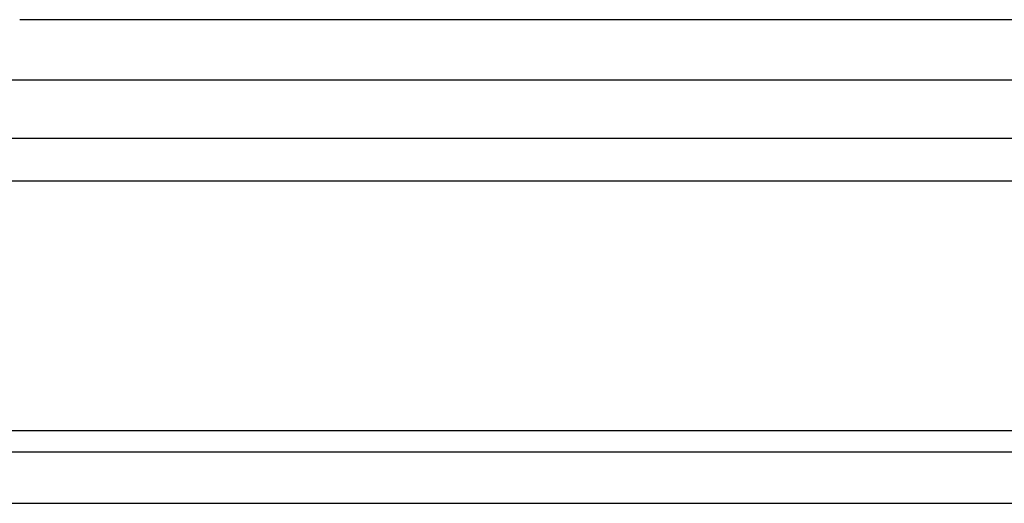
# Model space of a CAD drawing. Header units: millimetres. Extents: x 32 to 866, y -77 to 199.
# Tile 4 of 53: x 660 to 692, y -33 to -17. Entities that reach past the tile are written whole.
import ezdxf

# ---------------------------------------------------------------- set-up
doc = ezdxf.new("R2010")
doc.units = ezdxf.units.MM
doc.header["$LTSCALE"] = 0.15
doc.layers.add('OUT', color=3, linetype='CONTINUOUS')

msp = doc.modelspace()

# ---------------------------------------------------------------- linework, layer by layer
at = {"layer": 'OUT', "color": 0}
for p, q in [((755.964, -16.987), (659.941, -16.987)), ((760.07, -18.987), (655.835, -18.987)), ((477.568, -20.902), (866.203, -20.902)), ((477.142, -22.316), (866.203, -22.316)), ((473.497, -30.573), (866.203, -30.573)), ((473.111, -31.28), (866.203, -31.28)), ((386.203, -32.987), (866.203, -32.987))]:
    msp.add_line(p, q, dxfattribs=at)

doc.saveas('drawing.dxf')
